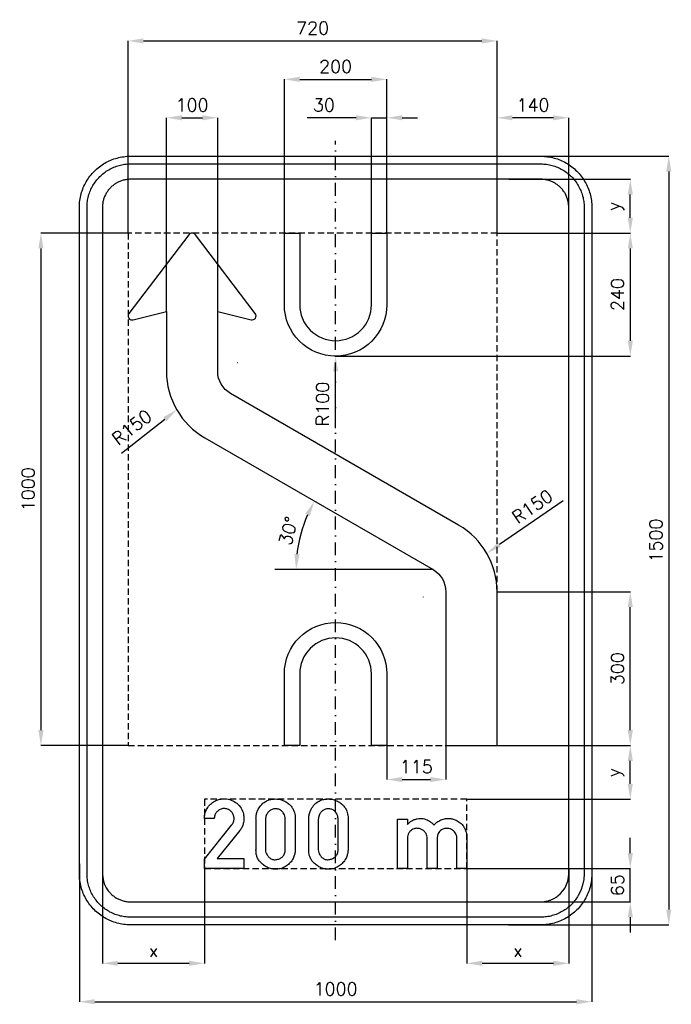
# Model space of a CAD drawing. Header units: millimetres. Extents: x -616 to 655, y -905 to 1016.
import ezdxf

# ---------------------------------------------------------------- set-up
doc = ezdxf.new("R2010")
doc.units = ezdxf.units.MM
doc.header["$LTSCALE"] = 5
doc.linetypes.add('ČERCHOVANÁX2', pattern=[2, 1, -0.5, 0, -0.5])
doc.linetypes.add('ČÁRKOVANÁX2', pattern=[1.5, 1, -0.5])
doc.layers.add('Kóty', color=2, linetype='Continuous')
doc.layers.add('Značka', color=7, linetype='Continuous')
doc.styles.get("Standard").update_dxf_attribs({"font": 'romand.shx', "height": 25})
doc.dimstyles.get("Standard").update_dxf_attribs({"dimtxt": 25, "dimasz": 30, "dimexe": 0.18, "dimexo": 0.0625, "dimgap": 12.5, "dimtad": 1, "dimdec": 0, "dimzin": 0, "dimdsep": 46, "dimtxsty": 'Standard', "dimcen": 0.09, "dimadec": 0, "dimazin": 0, "dimtfac": 1, "dimtdec": 0, "dimtofl": 0, "dimtmove": 0, "dimatfit": 3, "dimfxl": 1, "dimtolj": 1, "dimtzin": 0, "dimarcsym": 0})

# ---------------------------------------------------------------- blocks, each defined once
blk = doc.blocks.new('*D0')
at = {"layer": 'Defpoints', "color": 0, "transparency": 16777216}
for p in [(256, -640), (575, -640), (350.1, -705)]:
    blk.add_point(p, dxfattribs=at)
at = {"layer": 'Kóty', "color": 0, "lineweight": -2, "transparency": 16777216}
for p, q in [((575, -610), (575, -580)), ((256.1, -640), (575.2, -640)), ((350.2, -705), (575.2, -705)), ((575, -735), (575, -765))]:
    blk.add_line(p, q, dxfattribs=at)
at = {"layer": 'Kóty', "color": 0, "transparency": 16777216}
for points in [[(570, -610), (580, -610), (575, -640)], [(570, -735), (580, -735), (575, -705)]]:
    blk.add_solid(points, dxfattribs=at)
at = {"layer": 'Kóty', "color": 0, "transparency": 16777216, "insert": (550, -672.5), "char_height": 25, "attachment_point": 5, "rotation": 90}
blk.add_mtext('\\A1;65', dxfattribs=at)
blk = doc.blocks.new('*D1')
at = {"layer": 'Defpoints', "color": 0, "transparency": 16777216}
for p in [(315.1, 600), (-1.2, 360), (575, 360)]:
    blk.add_point(p, dxfattribs=at)
at = {"layer": 'Kóty', "color": 0, "lineweight": -2, "transparency": 16777216}
for p, q in [((315.2, 600), (575.2, 600)), ((575, 570), (575, 390)), ((-1.1, 360), (575.2, 360))]:
    blk.add_line(p, q, dxfattribs=at)
at = {"layer": 'Kóty', "color": 0, "transparency": 16777216}
for points in [[(570, 570), (580, 570), (575, 600)], [(570, 390), (580, 390), (575, 360)]]:
    blk.add_solid(points, dxfattribs=at)
at = {"layer": 'Kóty', "color": 0, "transparency": 16777216, "insert": (550, 480), "char_height": 25, "attachment_point": 5, "rotation": 90}
blk.add_mtext('\\A1;240', dxfattribs=at)
blk = doc.blocks.new('*D2')
at = {"layer": 'Defpoints', "color": 0, "transparency": 16777216}
for p in [(368.1, 750), (337.4, -750), (650, -750)]:
    blk.add_point(p, dxfattribs=at)
at = {"layer": 'Kóty', "color": 0, "lineweight": -2, "transparency": 16777216}
for p, q in [((368.2, 750), (650.2, 750)), ((650, 720), (650, -720)), ((337.5, -750), (650.2, -750))]:
    blk.add_line(p, q, dxfattribs=at)
at = {"layer": 'Kóty', "color": 0, "transparency": 16777216}
for points in [[(645, 720), (655, 720), (650, 750)], [(645, -720), (655, -720), (650, -750)]]:
    blk.add_solid(points, dxfattribs=at)
at = {"layer": 'Kóty', "color": 0, "transparency": 16777216, "insert": (625, 0), "char_height": 25, "attachment_point": 5, "rotation": 90}
blk.add_mtext('\\A1;1500', dxfattribs=at)
blk = doc.blocks.new('*D3')
at = {"layer": 'Defpoints', "color": 0, "transparency": 16777216}
for p in [(100, 900), (-100, 600.0625), (100, 600)]:
    blk.add_point(p, dxfattribs=at)
at = {"layer": 'Kóty', "color": 0, "lineweight": -2, "transparency": 16777216}
for p, q in [((-100, 600.125), (-100, 900.18)), ((-70, 900), (70, 900)), ((100, 600.0625), (100, 900.18))]:
    blk.add_line(p, q, dxfattribs=at)
at = {"layer": 'Kóty', "color": 0, "transparency": 16777216}
for points in [[(-70, 905), (-70, 895), (-100, 900)], [(70, 905), (70, 895), (100, 900)]]:
    blk.add_solid(points, dxfattribs=at)
at = {"layer": 'Kóty', "color": 0, "transparency": 16777216, "insert": (0, 925), "char_height": 25, "attachment_point": 5}
blk.add_mtext('\\A1;200', dxfattribs=at)
blk = doc.blocks.new('*D4')
at = {"layer": 'Defpoints', "color": 0, "transparency": 16777216}
for p in [(70, 825), (70, 600), (100, 600.1)]:
    blk.add_point(p, dxfattribs=at)
at = {"layer": 'Kóty', "color": 0, "lineweight": -2, "transparency": 16777216}
for p, q in [((40, 825), (-55.5, 825)), ((70, 600.1), (70, 825.2)), ((100, 600.1), (100, 825.2)), ((130, 825), (160, 825))]:
    blk.add_line(p, q, dxfattribs=at)
at = {"layer": 'Kóty', "color": 0, "transparency": 16777216}
for points in [[(40, 830), (40, 820), (70, 825)], [(130, 830), (130, 820), (100, 825)]]:
    blk.add_solid(points, dxfattribs=at)
at = {"layer": 'Kóty', "color": 0, "transparency": 16777216, "insert": (-22.7, 850), "char_height": 25, "attachment_point": 5}
blk.add_mtext('\\A1;30', dxfattribs=at)
blk = doc.blocks.new('*D5')
at = {"layer": 'Defpoints', "color": 0, "transparency": 16777216}
for p in [(337.6, 705), (575, 705), (315.1, 600)]:
    blk.add_point(p, dxfattribs=at)
at = {"layer": 'Kóty', "color": 0, "lineweight": -2, "transparency": 16777216}
for p, q in [((337.7, 705), (575.2, 705)), ((575, 630), (575, 675)), ((315.2, 600), (575.2, 600))]:
    blk.add_line(p, q, dxfattribs=at)
at = {"layer": 'Kóty', "color": 0, "transparency": 16777216}
for points in [[(570, 675), (580, 675), (575, 705)], [(570, 630), (580, 630), (575, 600)]]:
    blk.add_solid(points, dxfattribs=at)
at = {"layer": 'Kóty', "color": 0, "transparency": 16777216, "insert": (545.8, 652.5), "char_height": 25, "attachment_point": 5, "rotation": 90}
blk.add_mtext('\\A1;y', dxfattribs=at)
blk = doc.blocks.new('*D6')
at = {"layer": 'Defpoints', "color": 0, "transparency": 16777216}
for p in [(315.1, -400), (575, -400), (256, -505)]:
    blk.add_point(p, dxfattribs=at)
at = {"layer": 'Kóty', "color": 0, "lineweight": -2, "transparency": 16777216}
for p, q in [((315.2, -400), (575.2, -400)), ((575, -475), (575, -430)), ((256.1, -505), (575.2, -505))]:
    blk.add_line(p, q, dxfattribs=at)
at = {"layer": 'Kóty', "color": 0, "transparency": 16777216}
for points in [[(570, -430), (580, -430), (575, -400)], [(570, -475), (580, -475), (575, -505)]]:
    blk.add_solid(points, dxfattribs=at)
at = {"layer": 'Kóty', "color": 0, "transparency": 16777216, "insert": (545.8, -452.5), "char_height": 25, "attachment_point": 5, "rotation": 90}
blk.add_mtext('\\A1;y', dxfattribs=at)
blk = doc.blocks.new('*D7')
at = {"layer": 'Defpoints', "color": 0, "transparency": 16777216}
for p in [(-229.945, 825), (-329.945, 446.73), (-229.945, 446.73)]:
    blk.add_point(p, dxfattribs=at)
at = {"layer": 'Kóty', "color": 0, "lineweight": -2, "transparency": 16777216}
for p, q in [((-329.945, 446.7925), (-329.945, 825.18)), ((-299.945, 825), (-259.945, 825)), ((-229.945, 446.7925), (-229.945, 825.18))]:
    blk.add_line(p, q, dxfattribs=at)
at = {"layer": 'Kóty', "color": 0, "transparency": 16777216}
for points in [[(-299.945, 830), (-299.945, 820), (-329.945, 825)], [(-259.945, 830), (-259.945, 820), (-229.945, 825)]]:
    blk.add_solid(points, dxfattribs=at)
at = {"layer": 'Kóty', "color": 0, "transparency": 16777216, "insert": (-279.945, 850), "char_height": 25, "attachment_point": 5}
blk.add_mtext('\\A1;100', dxfattribs=at)
blk = doc.blocks.new('*D8')
at = {"layer": 'Defpoints', "color": 0, "transparency": 16777216}
for p in [(-404.89, 600), (-575, -400), (-404.89, -400)]:
    blk.add_point(p, dxfattribs=at)
at = {"layer": 'Kóty', "color": 0, "lineweight": -2, "transparency": 16777216}
for p, q in [((-404.9525, 600), (-575.18, 600)), ((-575, 570), (-575, -370)), ((-404.9525, -400), (-575.18, -400))]:
    blk.add_line(p, q, dxfattribs=at)
at = {"layer": 'Kóty', "color": 0, "transparency": 16777216}
for points in [[(-580, 570), (-570, 570), (-575, 600)], [(-580, -370), (-570, -370), (-575, -400)]]:
    blk.add_solid(points, dxfattribs=at)
at = {"layer": 'Kóty', "color": 0, "transparency": 16777216, "insert": (-600, 100), "char_height": 25, "attachment_point": 5, "rotation": 90}
blk.add_mtext('\\A1;1000', dxfattribs=at)
blk = doc.blocks.new('*D9')
at = {"layer": 'Defpoints', "color": 0, "transparency": 16777216}
for p in [(315.1, 825), (315.1, 600), (455, 578.4)]:
    blk.add_point(p, dxfattribs=at)
at = {"layer": 'Kóty', "color": 0, "lineweight": -2, "transparency": 16777216}
for p, q in [((315.1, 600.1), (315.1, 825.2)), ((425, 825), (345.1, 825)), ((455, 578.5), (455, 825.2))]:
    blk.add_line(p, q, dxfattribs=at)
at = {"layer": 'Kóty', "color": 0, "transparency": 16777216}
for points in [[(345.1, 830), (345.1, 820), (315.1, 825)], [(425, 830), (425, 820), (455, 825)]]:
    blk.add_solid(points, dxfattribs=at)
at = {"layer": 'Kóty', "color": 0, "transparency": 16777216, "insert": (385.1, 850), "char_height": 25, "attachment_point": 5}
blk.add_mtext('\\A1;140', dxfattribs=at)
blk = doc.blocks.new('*D10')
at = {"layer": 'Defpoints', "color": 0, "transparency": 16777216}
for p in [(315.11, 975), (-404.89, 600), (315.11, 600)]:
    blk.add_point(p, dxfattribs=at)
at = {"layer": 'Kóty', "color": 0, "lineweight": -2, "transparency": 16777216}
for p, q in [((-404.89, 600.0625), (-404.89, 975.18)), ((-374.89, 975), (285.11, 975)), ((315.11, 600.0625), (315.11, 975.18))]:
    blk.add_line(p, q, dxfattribs=at)
at = {"layer": 'Kóty', "color": 0, "transparency": 16777216}
for points in [[(-374.89, 980), (-374.89, 970), (-404.89, 975)], [(285.11, 980), (285.11, 970), (315.11, 975)]]:
    blk.add_solid(points, dxfattribs=at)
at = {"layer": 'Kóty', "color": 0, "transparency": 16777216, "insert": (-44.89, 1000), "char_height": 25, "attachment_point": 5}
blk.add_mtext('\\A1;720', dxfattribs=at)
blk = doc.blocks.new('*D11')
at = {"layer": 'Defpoints', "color": 0, "transparency": 16777216}
for p in [(100, -400), (215.1, -400), (215.1, -466.4)]:
    blk.add_point(p, dxfattribs=at)
at = {"layer": 'Kóty', "color": 0, "lineweight": -2, "transparency": 16777216}
for p, q in [((100, -400.1), (100, -466.6)), ((215.1, -400.1), (215.1, -466.6)), ((130, -466.4), (185.1, -466.4))]:
    blk.add_line(p, q, dxfattribs=at)
at = {"layer": 'Kóty', "color": 0, "transparency": 16777216}
for points in [[(130, -461.4), (130, -471.4), (100, -466.4)], [(185.1, -461.4), (185.1, -471.4), (215.1, -466.4)]]:
    blk.add_solid(points, dxfattribs=at)
at = {"layer": 'Kóty', "color": 0, "transparency": 16777216, "insert": (157.6, -441.4), "char_height": 25, "attachment_point": 5}
blk.add_mtext('\\A1;115', dxfattribs=at)
blk = doc.blocks.new('*D12')
at = {"layer": 'Defpoints', "color": 0, "transparency": 16777216}
for p in [(315.11, -100), (575, -100), (315.11, -400)]:
    blk.add_point(p, dxfattribs=at)
at = {"layer": 'Kóty', "color": 0, "lineweight": -2, "transparency": 16777216}
for p, q in [((315.1725, -100), (575.18, -100)), ((575, -370), (575, -130)), ((315.1725, -400), (575.18, -400))]:
    blk.add_line(p, q, dxfattribs=at)
at = {"layer": 'Kóty', "color": 0, "transparency": 16777216}
for points in [[(570, -130), (580, -130), (575, -100)], [(570, -370), (580, -370), (575, -400)]]:
    blk.add_solid(points, dxfattribs=at)
at = {"layer": 'Kóty', "color": 0, "transparency": 16777216, "insert": (550, -250), "char_height": 25, "attachment_point": 5, "rotation": 90}
blk.add_mtext('\\A1;300', dxfattribs=at)
blk = doc.blocks.new('*D13')
at = {"layer": 'Defpoints', "color": 0, "transparency": 16777216}
for p in [(295, -25), (171.5, -110.1)]:
    blk.add_point(p, dxfattribs=at)
at = {"layer": 'Kóty', "color": 0, "lineweight": -2, "transparency": 16777216}
for p, q in [((444.2, 77.7), (319.7, -8)), ((171.4, -110.1), (171.6, -110.1)), ((171.5, -110.2), (171.5, -110))]:
    blk.add_line(p, q, dxfattribs=at)
at = {"layer": 'Kóty', "color": 0, "transparency": 16777216}
blk.add_solid([(316.9, -3.9), (322.6, -12.1), (295, -25)], dxfattribs=at)
at = {"layer": 'Kóty', "color": 0, "transparency": 16777216, "insert": (383.9, 66.5), "char_height": 25, "attachment_point": 5, "rotation": 34.5465}
blk.add_mtext('\\A1;R150', dxfattribs=at)
blk = doc.blocks.new('*D14')
at = {"layer": 'Defpoints', "color": 0, "transparency": 16777216}
for p in [(-255, 200.3), (-60.9, 34.7), (-118.4, -56.7), (190.1, -56.7), (190.1, -56.7)]:
    blk.add_point(p, dxfattribs=at)
at = {"layer": 'Kóty', "color": 0, "lineweight": -2, "transparency": 16777216}
blk.add_arc((190.1, -56.7), 267.2, 156.437, 173.563, dxfattribs=at)
at = {"layer": 'Kóty', "color": 0, "transparency": 16777216}
for points in [[(-59.2, 52.4), (-50.3, 47.9), (-41.3, 76.9)], [(-70.4, -27), (-80.4, -26.5), (-77.1, -56.7)]]:
    blk.add_solid(points, dxfattribs=at)
at = {"layer": 'Kóty', "color": 0, "transparency": 16777216, "insert": (-92.1, 18.9), "char_height": 25, "attachment_point": 5, "rotation": 75}
blk.add_mtext('\\A1;30°', dxfattribs=at)
blk = doc.blocks.new('*D15')
at = {"layer": 'Defpoints', "color": 0, "transparency": 16777216}
for p in [(-455, -618.5), (-256, -640), (-256, -825)]:
    blk.add_point(p, dxfattribs=at)
at = {"layer": 'Kóty', "color": 0, "lineweight": -2, "transparency": 16777216}
for p, q in [((-455, -618.6), (-455, -825.2)), ((-256, -640.1), (-256, -825.2)), ((-425, -825), (-286, -825))]:
    blk.add_line(p, q, dxfattribs=at)
at = {"layer": 'Kóty', "color": 0, "transparency": 16777216}
for points in [[(-425, -820), (-425, -830), (-455, -825)], [(-286, -820), (-286, -830), (-256, -825)]]:
    blk.add_solid(points, dxfattribs=at)
at = {"layer": 'Kóty', "color": 0, "transparency": 16777216, "insert": (-355.5, -800), "char_height": 25, "attachment_point": 5}
blk.add_mtext('\\A1;x', dxfattribs=at)
blk = doc.blocks.new('*D16')
at = {"layer": 'Defpoints', "color": 0, "transparency": 16777216}
for p in [(256.0915, -639.986), (455, -639.986), (455, -825)]:
    blk.add_point(p, dxfattribs=at)
at = {"layer": 'Kóty', "color": 0, "lineweight": -2, "transparency": 16777216}
for p, q in [((256.0915, -640.0485), (256.0915, -825.18)), ((455, -640.0485), (455, -825.18)), ((286.0915, -825), (425, -825))]:
    blk.add_line(p, q, dxfattribs=at)
at = {"layer": 'Kóty', "color": 0, "transparency": 16777216}
for points in [[(286.0915, -820), (286.0915, -830), (256.0915, -825)], [(425, -820), (425, -830), (455, -825)]]:
    blk.add_solid(points, dxfattribs=at)
at = {"layer": 'Kóty', "color": 0, "transparency": 16777216, "insert": (355.54575, -800), "char_height": 25, "attachment_point": 5}
blk.add_mtext('\\A1;x', dxfattribs=at)
blk = doc.blocks.new('*D17')
at = {"layer": 'Defpoints', "color": 0, "transparency": 16777216}
for p in [(-500, -630.9), (500, -630.9), (500, -900)]:
    blk.add_point(p, dxfattribs=at)
at = {"layer": 'Kóty', "color": 0, "lineweight": -2, "transparency": 16777216}
for p, q in [((-500, -630.9), (-500, -900.2)), ((500, -630.9), (500, -900.2)), ((-470, -900), (470, -900))]:
    blk.add_line(p, q, dxfattribs=at)
at = {"layer": 'Kóty', "color": 0, "transparency": 16777216}
for points in [[(-470, -895), (-470, -905), (-500, -900)], [(470, -895), (470, -905), (500, -900)]]:
    blk.add_solid(points, dxfattribs=at)
at = {"layer": 'Kóty', "color": 0, "transparency": 16777216, "insert": (0, -875), "char_height": 25, "attachment_point": 5}
blk.add_mtext('\\A1;1000', dxfattribs=at)

msp = doc.modelspace()

# ---------------------------------------------------------------- linework, layer by layer
at = {"color": 5}
for points in [[(-256, -640), (-256, -622), (-203.2, -555.5), (-202.4, -554.5, 0.012145), (-201.7, -553.5, 0.082987), (-198.9, -547.5, 0.094403), (-198.2, -540.9, 0.092129), (-199.6, -534.9, 0.084034), (-203, -529.7, 0.098134), (-209, -525, 0.106051), (-216.2, -523.1, 0.106165), (-223.6, -524, 0.099951), (-230.1, -527.8, 0.083724), (-234.1, -532.5, 0.091644), (-236.3, -538.2, 0.026146), (-236.6, -540.2, 0.008682), (-236.8, -542.4), (-256, -542.4, -0.003373), (-256, -540.5, -0.010134), (-255.9, -538.7, -0.059423), (-254.3, -530.6, -0.058236), (-250.8, -523, -0.072151), (-244.4, -514.7, -0.072221), (-235.9, -508.6, -0.061482), (-227.8, -505.3, -0.059942), (-219, -504, -0.083063), (-206.6, -505.4, -0.087047), (-195.2, -510.9, -0.087766), (-186.2, -519.7, -0.087798), (-180.6, -530.9, -0.068488), (-178.9, -540.5, -0.06242), (-179.7, -550.3, -0.050687), (-181.8, -557.5, -0.061843), (-185.5, -564), (-186.2, -565), (-186.9, -566), (-230.8, -620.7), (-179, -620.7), (-179, -640), (-256, -640)], [(-155.3, -544.1), (-155.4, -542.9), (-155.3, -541.7, -0.049022), (-154.5, -534.3, -0.049993), (-152.1, -527.2, -0.079538), (-145.9, -517, -0.089085), (-136.8, -509.4, -0.059795), (-129.8, -506.2, -0.052017), (-122.3, -504.6, -0.062017), (-112.5, -504.6, -0.064499), (-103, -507, -0.055438), (-95.6, -510.7, -0.055482), (-89.2, -515.9, -0.051107), (-84.6, -521.5, -0.054896), (-81.2, -528, -0.045236), (-79.5, -533.5, -0.045981), (-78.8, -539.3, -0.0123), (-78.7, -541.3), (-78.8, -543.3), (-78.8, -602.1), (-78.8, -603.3), (-78.8, -604.5, -0.051778), (-79.7, -611.5, -0.049695), (-82, -618.2, -0.066797), (-87, -626.7, -0.065904), (-94.1, -633.5, -0.0611), (-101.7, -638.2, -0.064143), (-110.2, -640.8, -0.069661), (-120, -641.3, -0.06745), (-129.6, -639.2, -0.056809), (-137.3, -635.5, -0.049586), (-144.1, -630.3, -0.048054), (-149.2, -624.8, -0.065884), (-152.9, -618.2, -0.05477), (-154.7, -612.3, -0.04236), (-155.3, -606.2), (-155.4, -604.1), (-155.3, -602.1), (-155.3, -544.1)], [(-52.3, -544.1), (-52.3, -542.9), (-52.3, -541.7, -0.049022), (-51.5, -534.3, -0.049993), (-49.1, -527.2, -0.079538), (-42.9, -517, -0.089085), (-33.8, -509.4, -0.059795), (-26.8, -506.2, -0.052017), (-19.3, -504.6, -0.062017), (-9.5, -504.6, -0.064499), (0, -507, -0.05544), (7.4, -510.7, -0.055487), (13.8, -515.9, -0.051106), (18.4, -521.5, -0.054889), (21.8, -528, -0.045226), (23.5, -533.5, -0.045981), (24.2, -539.3), (24.3, -541.3), (24.2, -543.3), (24.2, -602.1), (24.2, -603.3), (24.2, -604.5, -0.051778), (23.3, -611.5, -0.049683), (21, -618.2, -0.066797), (16, -626.7, -0.065904), (8.9, -633.5, -0.0611), (1.3, -638.2, -0.064143), (-7.2, -640.8, -0.069661), (-17, -641.3, -0.06745), (-26.5, -639.2, -0.056809), (-34.3, -635.5, -0.049586), (-41.1, -630.3, -0.048054), (-46.2, -624.8, -0.065884), (-49.9, -618.2, -0.05477), (-51.7, -612.3, -0.04236), (-52.3, -606.2), (-52.4, -604.1), (-52.3, -602.1), (-52.3, -544.1)], [(-136.8, -544.1), (-136.8, -602.1), (-136.8, -602.9), (-136.8, -603.7, 0.073867), (-135.9, -608.7, 0.059513), (-133.6, -613.4, 0.070723), (-129.8, -618.2, 0.094581), (-124.7, -621.5, 0.108403), (-118, -622.8, 0.087555), (-111, -621.5, 0.078161), (-105.5, -618.6, 0.088163), (-101.3, -614.2, 0.06177), (-99.4, -610.5, 0.061186), (-98.4, -606.5, 0.025171), (-98.2, -604.3), (-98.1, -602.1), (-98.1, -544.1), (-98.2, -542.2, 0.016508), (-98.5, -540.3, 0.058315), (-99.7, -535.5, 0.064731), (-102.1, -531.2, 0.088092), (-106.7, -526.6, 0.09789), (-112.6, -523.9, 0.099847), (-119.2, -523.5, 0.088272), (-125.5, -525.5, 0.07416), (-130.2, -528.7, 0.07567), (-133.7, -533.1, 0.052593), (-135.4, -536.7, 0.046072), (-136.4, -540.6, 0.014312), (-136.6, -542.4), (-136.8, -544.1)], [(-33.8, -544.1), (-33.8, -602.1), (-33.8, -602.9), (-33.8, -603.7, 0.073867), (-32.9, -608.7, 0.059513), (-30.6, -613.4, 0.070723), (-26.8, -618.2, 0.094581), (-21.7, -621.5, 0.108403), (-15, -622.8, 0.087555), (-8, -621.5, 0.078161), (-2.5, -618.6, 0.088163), (1.7, -614.2, 0.06177), (3.6, -610.5, 0.061186), (4.6, -606.5, 0.025171), (4.8, -604.3), (4.9, -602.1), (4.9, -544.1), (4.8, -542.2), (4.5, -540.3, 0.058315), (3.3, -535.5, 0.064731), (0.9, -531.2, 0.088092), (-3.7, -526.6, 0.09789), (-9.6, -523.9, 0.099847), (-16.2, -523.5, 0.088272), (-22.5, -525.5, 0.07416), (-27.2, -528.7, 0.07567), (-30.6, -533.1, 0.052593), (-32.4, -536.7, 0.046072), (-33.4, -540.6), (-33.6, -542.4), (-33.8, -544.1)], [(120.7, -640), (120.7, -543.5), (140, -543.5), (140, -554.3), (141.1, -553.1), (142.2, -551.9, -0.053803), (147.4, -547.6, -0.054632), (153.5, -544.6, -0.049768), (159.4, -542.8, -0.049909), (165.4, -542.3, -0.044598), (170.8, -542.7, -0.045341), (176, -544.1, -0.041529), (180.8, -546.2, -0.034768), (185.2, -549, -0.023463), (187.6, -550.9, -0.033521), (189.8, -553.1), (190.8, -554.3), (191.8, -555.6), (192.9, -554.2), (194.1, -552.9, -0.072058), (201.3, -547.3, -0.066464), (209.9, -543.8, -0.035522), (214.6, -542.7, -0.03584), (219.4, -542.3, -0.050517), (226.3, -542.9, -0.04965), (233, -544.8, -0.068282), (241.4, -549.3, -0.073293), (248.2, -556, -0.056857), (252.2, -562.4, -0.048826), (254.8, -569.4), (255.5, -572, -0.025007), (255.9, -574.6), (256, -575.8), (256, -577), (256, -640), (236.7, -640), (236.7, -580.9), (236.6, -580.2), (236.6, -579.4, 0.05024), (236, -575.8, 0.050918), (234.7, -572.4, 0.067721), (232, -568.3, 0.066938), (228.3, -565, 0.073527), (223.5, -562.6, 0.07432), (218.2, -561.6, 0.080738), (212.3, -562.2, 0.080674), (206.9, -564.6, 0.070513), (203, -567.8, 0.075393), (200.2, -571.9, 0.05074), (198.9, -575.4, 0.032993), (198.2, -579.1), (198.1, -579.6), (198, -580.1), (198, -640), (178.7, -640), (178.7, -580.5), (178.7, -579.7), (178.6, -578.9, 0.073752), (177.5, -574.1, 0.069027), (175, -569.7, 0.074719), (171.3, -565.8, 0.07378), (166.6, -563.1, 0.089058), (159.9, -561.6, 0.093655), (153.2, -562.5, 0.07331), (148.6, -564.7, 0.071135), (144.9, -568, 0.077014), (141.7, -572.8, 0.07798), (140.2, -578.3), (140.1, -579.1), (140, -579.8), (140, -640), (120.7, -640)]]:
    msp.add_lwpolyline(points, format="xyb", dxfattribs=at)
at = {"layer": 'Kóty'}
for p, q in [((-0.1, 460), (0.1, 460)), ((0, 459.9), (0, 460.1)), ((-191.9, 347.7), (-191.7, 347.7)), ((-191.8, 347.6), (-191.8, 347.7)), ((0, 219.2), (0, 330)), ((-418, 170.6), (-333.5, 236.7))]:
    msp.add_line(p, q, dxfattribs=at)
for points in [[(70, 825), (100.1, 825)], [(190.1, -56.7), (-118.4, -56.7)], [(575, -705), (575, -640)]]:
    msp.add_lwpolyline(points, dxfattribs=at)
for points in [[(-5, 330), (5, 330), (0, 360)], [(-336.6, 240.6), (-330.4, 232.8), (-309.9, 255.2)]]:
    msp.add_solid(points, dxfattribs=at)
at = {"layer": 'Značka', "color": 6, "linetype": 'ČERCHOVANÁX2', "ltscale": 5}
msp.add_lwpolyline([(0, -780), (0, 780)], dxfattribs=at)
at = {"layer": 'Značka', "color": 5}
for points in [[(-400, -750), (-400.4, -750), (-400.8, -750, -0.03218), (-413.7, -749.1, -0.035447), (-426.4, -746.5, -0.036269), (-438.7, -742.3, -0.034413), (-450.2, -736.5, -0.033724), (-461, -729.3, -0.034096), (-470.7, -720.7, -0.034201), (-479.3, -711, -0.034242), (-486.5, -700.2, -0.034027), (-492.3, -688.7, -0.033407), (-496.5, -676.4, -0.034138), (-499.1, -663.7, -0.036736), (-500, -650.8), (-500, -650.4), (-500, -650), (-500, 650), (-500, 650.4), (-500, 650.8, -0.032199), (-499.1, 663.7, -0.035434), (-496.5, 676.4, -0.036246), (-492.3, 688.7, -0.034408), (-486.5, 700.2, -0.03372), (-479.3, 711, -0.034084), (-470.7, 720.7, -0.034214), (-461, 729.3, -0.034232), (-450.2, 736.5, -0.034051), (-438.7, 742.3, -0.033413), (-426.4, 746.5, -0.034126), (-413.7, 749.1, -0.036746), (-400.8, 750), (-400.4, 750), (-400, 750), (400, 750), (400.4, 750), (400.8, 750, -0.032171), (413.7, 749.1, -0.035444), (426.4, 746.5, -0.036278), (438.7, 742.3, -0.034417), (450.2, 736.5, -0.033715), (461, 729.3, -0.034079), (470.7, 720.7, -0.034187), (479.3, 711, -0.03426), (486.5, 700.2, -0.034014), (492.3, 688.7, -0.033389), (496.5, 676.4, -0.034103), (499.1, 663.7, -0.036699), (500, 650.8), (500, 650.4), (500, 650), (500, -650), (500, -650.4), (500, -650.8), (499.1, -663.7, -0.035396), (496.5, -676.4, -0.036246), (492.3, -688.7, -0.034407), (486.5, -700.2, -0.033692), (479.3, -711, -0.034079), (470.7, -720.7, -0.034227), (461, -729.3, -0.034227), (450.2, -736.5, -0.034044), (438.6, -742.3, -0.033411), (426.4, -746.5, -0.034138), (413.7, -749.1, -0.036742), (400.8, -750, -0.00088), (400.4, -750), (400, -750), (-400, -750)], [(-400, -735), (-400.3, -735), (-400.7, -735, -0.03218), (-411.6, -734.2, -0.035444), (-422.4, -732, -0.036264), (-432.9, -728.5, -0.034414), (-442.7, -723.5, -0.03373), (-451.8, -717.4, -0.034078), (-460.1, -710.1, -0.034203), (-467.4, -701.9, -0.03421), (-473.5, -692.7, -0.034032), (-478.4, -682.9, -0.03343), (-482, -672.4, -0.034153), (-484.3, -661.6, -0.036756), (-485, -650.7), (-485, -650.3), (-485, -650), (-485, 650), (-485, 650.3), (-485, 650.7, -0.032175), (-484.2, 661.6, -0.03544), (-482, 672.4, -0.036282), (-478.5, 682.9, -0.034427), (-473.5, 692.7, -0.033712), (-467.4, 701.8, -0.034106), (-460.1, 710.1, -0.034205), (-451.9, 717.4, -0.034218), (-442.7, 723.5, -0.034037), (-432.8, 728.4, -0.033414), (-422.4, 732, -0.034119), (-411.6, 734.3, -0.036747), (-400.7, 735), (-400.3, 735), (-400, 735), (400, 735), (400.3, 735), (400.7, 735, -0.032173), (411.6, 734.2, -0.03544), (422.4, 732, -0.036264), (432.9, 728.5, -0.034392), (442.7, 723.5, -0.033741), (451.9, 717.4, -0.034102), (460.1, 710.1, -0.03422), (467.4, 701.9, -0.034175), (473.5, 692.7, -0.034047), (478.4, 682.8, -0.033428), (482, 672.4, -0.034198), (484.3, 661.6, -0.036779), (485, 650.7), (485, 650.3), (485, 650), (485, -650), (485, -650.3), (485, -650.7), (484.2, -661.6), (482, -672.4), (478.5, -682.9), (473.5, -692.7, -0.033691), (467.4, -701.9, -0.034079), (460.1, -710.1, -0.034232), (451.9, -717.4, -0.034207), (442.7, -723.5, -0.034029), (432.9, -728.4, -0.033433), (422.4, -732, -0.034131), (411.6, -734.3, -0.036744), (400.7, -735, -0.000888), (400.3, -735), (400, -735), (-400, -735)], [(-400, -705), (400, -705), (400.2, -705), (400.4, -705, 0.032178), (407.5, -704.5, 0.035432), (414.5, -703.1, 0.036276), (421.3, -700.8, 0.03445), (427.6, -697.6, 0.03373), (433.6, -693.6), (438.9, -688.9), (443.6, -683.6), (447.6, -677.6), (450.8, -671.3), (453.1, -664.5), (454.5, -657.5), (455, -650.4), (455, -650.2), (455, -650), (455, 650), (455, 650.2), (455, 650.4), (454.5, 657.5), (453.1, 664.5), (450.8, 671.3), (447.6, 677.6, 0.033682), (443.6, 683.5, 0.034088), (438.9, 688.9, 0.034173), (433.6, 693.6, 0.034196), (427.6, 697.6, 0.034078), (421.3, 700.8, 0.033414), (414.5, 703, 0.034122), (407.5, 704.5, 0.036736), (400.4, 705), (400.2, 705), (400, 705), (-400, 705), (-400.2, 705), (-400.4, 705, 0.032204), (-407.5, 704.5, 0.035473), (-414.5, 703, 0.036275), (-421.3, 700.8, 0.034429), (-427.6, 697.6, 0.033729), (-433.6, 693.6, 0.034102), (-438.9, 688.9, 0.034244), (-443.6, 683.5, 0.034202), (-447.6, 677.6, 0.034015), (-450.8, 671.3, 0.033441), (-453.1, 664.5, 0.034173), (-454.5, 657.5, 0.03676), (-455, 650.4), (-455, 650.2), (-455, 650), (-455, -650), (-455, -650.2), (-455, -650.4), (-454.5, -657.5), (-453.1, -664.5), (-450.8, -671.3), (-447.6, -677.6), (-443.6, -683.6), (-438.9, -688.9, 0.034201), (-433.6, -693.6, 0.034224), (-427.6, -697.6, 0.034056), (-421.3, -700.7, 0.03342), (-414.5, -703.1, 0.034122), (-407.5, -704.5, 0.036743), (-400.4, -705), (-400.2, -705), (-400, -705)]]:
    msp.add_lwpolyline(points, format="xyb", dxfattribs=at)
at = {"layer": 'Značka', "color": 6, "linetype": 'ČÁRKOVANÁX2', "ltscale": 2.5}
for points in [[(-404.9, -400), (315.1, -400), (315.1, 600), (-404.9, 600)], [(-256, -640), (256, -640), (256, -505), (-256, -505)]]:
    msp.add_lwpolyline(points, close=True, dxfattribs=at)
at = {"layer": 'Značka', "color": 5}
for points in [[(315.1, -400), (315.1, -100, 0.267949), (240.1, 29.9), (-205, 286.9, -0.267949), (-230, 330.2), (-230, 446.7), (-165, 430.7, 0.707858), (-156.8, 443.3), (-273.6, 596.8, 0.495587), (-286.4, 596.8), (-403.3, 443.3, 0.707858), (-395, 430.7), (-330, 446.7), (-330, 330.2, 0.267949), (-255, 200.3), (190.1, -56.7, -0.267949), (215.1, -100), (215.1, -400)], [(70, 600), (100, 600), (100, 460, -0.414214), (0, 360), (0, 360, -0.414214), (-100, 460), (-100, 600), (-70, 600), (-70, 460, 0.414214), (0, 390, 0.414214), (70, 460)], [(-70, -400), (-100, -400), (-100, -260, -0.414214), (0, -160), (0, -160, -0.414214), (100, -260), (100, -400), (70, -400), (70, -260, 0.414214), (0, -190, 0.414214), (-70, -260)]]:
    msp.add_lwpolyline(points, format="xyb", close=True, dxfattribs=at)

# ---------------------------------------------------------------- texts
at = {"layer": 'Kóty', "char_height": 25, "attachment_point": 5}
for s, insert, rotation in [('\\A1;R100', (-25.4, 266.5), 90), ('\\A1;R150', (-397.7, 221), 38.0564)]:
    msp.add_mtext(s, dxfattribs=dict(at, insert=insert, rotation=rotation))

# ---------------------------------------------------------------- dimensions: what is measured, and where the dimension line sits
at = {"layer": 'Kóty'}
for base, p1, p2, picture, middle in [((315.1, 975), (-404.9, 600), (315.1, 600), '*D10', (-44.9, 1000)), ((100, 900), (-100, 600.1), (100, 600), '*D3', (0, 925)), ((-229.9, 825), (-329.9, 446.7), (-229.9, 446.7), '*D7', (-279.9, 850)), ((70, 825), (100, 600.1), (70, 600), '*D4', (-22.7, 850)), ((315.1, 825), (455, 578.4), (315.1, 600), '*D9', (385.1, 850)), ((215.1, -466.4), (100, -400), (215.1, -400), '*D11', (157.6, -441.4)), ((500, -900), (-500, -630.9), (500, -630.9), '*D17', (0, -875))]:
    dim = msp.add_linear_dim(base=base, p1=p1, p2=p2, dimstyle='Standard', dxfattribs=at)
    dim.commit()
    dim.dimension.update_dxf_attribs({"geometry": picture, "text_midpoint": middle})
for base, p1, p2, picture, middle in [((650, -750), (368.1, 750), (337.4, -750), '*D2', (625, 0)), ((-575, -400), (-404.9, 600), (-404.9, -400), '*D8', (-600, 100)), ((575, 360), (315.1, 600), (-1.2, 360), '*D1', (550, 480)), ((575, -100), (315.1, -400), (315.1, -100), '*D12', (550, -250)), ((575, -640), (350.1, -705), (256, -640), '*D0', (550, -672.5))]:
    dim = msp.add_linear_dim(base=base, p1=p1, p2=p2, angle=90, dimstyle='Standard', dxfattribs=at)
    dim.commit()
    dim.dimension.update_dxf_attribs({"geometry": picture, "text_midpoint": middle})
for base, p1, p2, picture, middle in [((575, 705), (315.1, 600), (337.6, 705), '*D5', (545.8, 652.5)), ((575, -400), (256, -505), (315.1, -400), '*D6', (545.8, -452.5))]:
    dim = msp.add_linear_dim(base=base, p1=p1, p2=p2, angle=90, text='y', dimstyle='Standard', dxfattribs=at)
    dim.commit()
    dim.dimension.update_dxf_attribs({"geometry": picture, "text_midpoint": middle})
dim = msp.add_angular_dim_2l(base=(-60.9, 34.7), line1=((-255, 200.3), (190.1, -56.7)), line2=((190.1, -56.7), (-118.4, -56.7)), dimstyle='Standard', dxfattribs=at)
dim.commit()
dim.dimension.update_dxf_attribs({"geometry": '*D14', "text_midpoint": (-92.1, 18.9)})
dim = msp.add_radius_dim(center=(171.5, -110.1), mpoint=(295, -25), dimstyle='Standard', dxfattribs=at)
dim.commit()
dim.dimension.update_dxf_attribs({"geometry": '*D13', "text_midpoint": (398.1, 46), "dimtype": 164})
for base, p1, p2, picture, middle in [((-256, -825), (-455, -618.5), (-256, -640), '*D15', (-355.5, -800)), ((455, -825), (256.1, -640), (455, -640), '*D16', (355.5, -800))]:
    dim = msp.add_linear_dim(base=base, p1=p1, p2=p2, text='x', dimstyle='Standard', dxfattribs=at)
    dim.commit()
    dim.dimension.update_dxf_attribs({"geometry": picture, "text_midpoint": middle})

doc.saveas('drawing.dxf')
